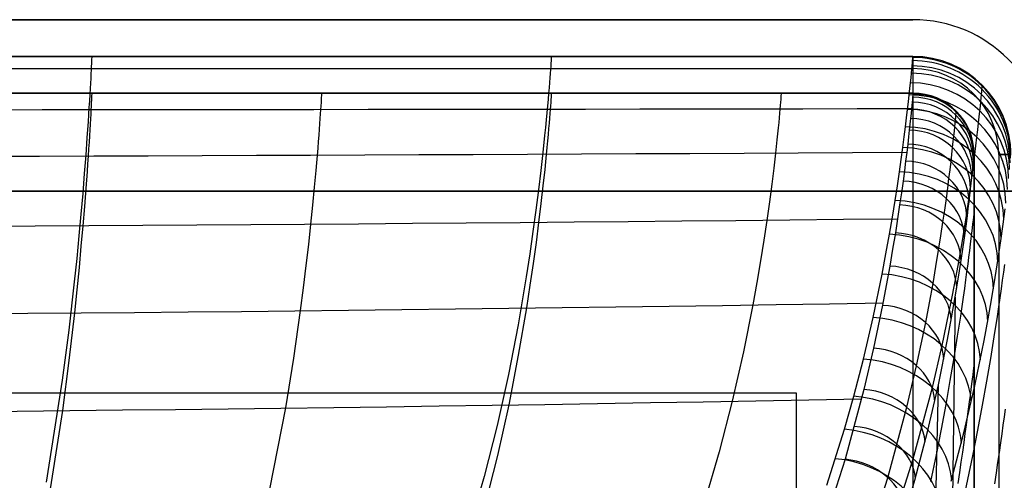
# Model space of a CAD drawing. Extents: x -288 to 235, y -508 to 198.
# Tile 33 of 34: x 69 to 149, y 160 to 198. Entities that reach past the tile are written whole.
import ezdxf

# ---------------------------------------------------------------- set-up
doc = ezdxf.new("R2010")
doc.units = 0
doc.layers.add('STANDARD', color=7, linetype='CONTINUOUS')

msp = doc.modelspace()

# ---------------------------------------------------------------- linework, layer by layer
at = {"layer": 'STANDARD', "color": 7}
for p, q in [((-142, 198, 353), (142, 198, 353)), ((142, 198, 376), (-142, 198, 376)), ((-142, 198, 364.5), (142, 198, 364.5)), ((142, 198, 353), (142, 198, 376)), ((142, 195, 353), (-142, 195, 353)), ((-142, 195, 344), (142, 195, 344)), ((-142, 195, 348.5), (142, 195, 348.5)), ((142, 195, 376), (-142, 195, 376)), ((142, 195, 891), (-142, 195, 891)), ((-142, 195, 550), (142, 195, 550)), ((142, 195, 545), (-142, 195, 545)), ((-142, 195, 720.5), (142, 195, 720.5)), ((-142, 195, 460.5), (142, 195, 460.5)), ((142, 195, 353), (142, 195, 344)), ((142, 195, 550), (142, 195, 891)), ((142, 195, 376), (142, 195, 545)), ((-142, 194, 549), (142, 194, 549)), ((-142, 194, 546), (142, 194, 546)), ((147.657, 192.657, 344), (147.657, 192.657, 353)), ((-142, 192, 353), (142, 192, 353)), ((-142, 192, 344), (142, 192, 344)), ((142, 192, 348.5), (-142, 192, 348.5)), ((142, 192, 549), (-142, 192, 549)), ((-142, 192, 546), (142, 192, 546)), ((142, 192, 547.5), (-142, 192, 547.5)), ((142, 192, 353), (142, 192, 344)), ((142, 192, 546), (142, 192, 549)), ((145.535, 190.535, 344), (145.535, 190.535, 353)), ((147, 187, 353), (147, 103, 353)), ((147, 187, 344), (147, 103, 344)), ((147, 187, 353), (147, 187, 344)), ((147, 103, 348.5), (147, 187, 348.5)), ((147, 187, 546), (147, 187, 549)), ((147, 187, 549), (147, 103, 549)), ((147, 103, 546), (147, 187, 546)), ((147, 187, 547.5), (147, 103, 547.5)), ((149, 187, 549), (149, 103, 549)), ((149, 187, 546), (149, 103, 546))]:
    msp.add_line(p, q, dxfattribs=at)
at = {"layer": 'STANDARD', "color": 253}
for p, q in [((170, 184, 98), (-170, 184, 98)), ((-170, 184), (170, 184)), ((21.5, 184, 49), (170, 184, 49)), ((132.5, 167.5, 114), (-132.5, 167.5, 114)), ((132.5, 167.5, 98), (-132.5, 167.5, 98)), ((132.5, 167.5, 106), (-132.5, 167.5, 106)), ((132.5, -97.5, 114), (132.5, 167.5, 114)), ((132.5, -97.5, 98), (132.5, 167.5, 98)), ((132.5, 167.5, 98), (132.5, 167.5, 114)), ((132.5, -97.5, 106), (132.5, 167.5, 106))]:
    msp.add_line(p, q, dxfattribs=at)
at = {"layer": 'STANDARD', "color": 7, "extrusion": (1, -2.1272e-05, -1.15372e-06)}
msp.add_lwpolyline([(185.461, 329.886), (100.629, 325.285)], dxfattribs=at)
at = {"layer": 'STANDARD', "color": 7, "extrusion": (0.821433, -0.045017, 0.568525)}
msp.add_lwpolyline([(189.061, 182.98), (131.514, 177.973), (102.302, 174.659)], dxfattribs=at)
at = {"layer": 'STANDARD', "color": 7}
for points in [[(75, 195, 344), (74.999, 194.976, 342.163), (74.996, 194.906, 340.342), (74.991, 194.791, 338.535), (74.984, 194.632, 336.743), (74.975, 194.429, 334.965), (74.963, 194.184, 333.202), (74.949, 193.899, 331.451), (74.932, 193.573, 329.714), (74.913, 193.208, 327.991), (74.891, 192.806, 326.279), (74.867, 192.367, 324.58), (74.84, 191.893, 322.894), (74.809, 191.384, 321.219), (74.776, 190.841, 319.555), (74.74, 190.267, 317.903), (74.701, 189.661, 316.261), (74.658, 189.025, 314.63), (74.612, 188.359, 313.009), (74.51, 186.946, 309.796), (74.394, 185.429, 306.62), (74.263, 183.817, 303.478), (74.116, 182.119, 300.369), (73.954, 180.344, 297.288), (73.774, 178.5, 294.235), (73.577, 176.595, 291.206), (73.127, 172.641, 285.211), (72.6, 168.549, 279.283), (71.29, 160.232, 267.548)], [(112.5, 195, 344), (112.499, 194.977, 342.195), (112.495, 194.91, 340.403), (112.488, 194.798, 338.624), (112.478, 194.644, 336.859), (112.465, 194.447, 335.106), (112.449, 194.21, 333.365), (112.43, 193.933, 331.636), (112.407, 193.617, 329.919), (112.381, 193.264, 328.214), (112.35, 192.873, 326.52), (112.316, 192.447, 324.837), (112.278, 191.986, 323.164), (112.235, 191.491, 321.502), (112.189, 190.963, 319.85), (112.137, 190.403, 318.208), (112.081, 189.813, 316.576), (112.021, 189.193, 314.953), (111.955, 188.544, 313.338), (111.809, 187.164, 310.136), (111.641, 185.681, 306.966), (111.452, 184.103, 303.827), (111.238, 182.437, 300.715), (111, 180.694, 297.63), (110.737, 178.879, 294.569), (110.446, 177.001, 291.529), (109.781, 173.09, 285.505), (108.995, 169.025, 279.54), (108.079, 164.87, 273.617), (107.026, 160.689, 267.717), (105.825, 156.547, 261.824)], [(134.975, 159.993, 266.224), (136.428, 164.557, 272.666), (137.189, 167.253, 276.506), (137.968, 170.284, 280.898), (138.755, 173.681, 285.967), (139.49, 177.224, 291.509), (139.802, 178.866, 294.2), (140.092, 180.472, 296.928), (140.331, 181.873, 299.403), (140.553, 183.234, 301.911), (140.737, 184.424, 304.2), (140.908, 185.574, 306.52), (141.052, 186.588, 308.67), (141.185, 187.562, 310.846), (141.298, 188.426, 312.886), (141.402, 189.25, 314.949), (141.491, 189.982, 316.901), (141.572, 190.675, 318.873), (141.641, 191.291, 320.758), (141.704, 191.866, 322.661), (141.758, 192.377, 324.496), (141.805, 192.848, 326.347), (141.846, 193.26, 328.14), (141.881, 193.632, 329.945), (141.911, 193.951, 331.702), (141.936, 194.23, 333.469), (141.956, 194.464, 335.22), (141.973, 194.657, 336.979), (141.985, 194.807, 338.732), (141.993, 194.914, 340.49), (141.998, 194.979, 342.244), (142, 195, 344)], [(140.551, 157.496, 266.637), (142.031, 162.146, 273.198), (143.595, 167.957, 281.538), (144.392, 171.389, 286.649), (145.134, 174.959, 292.217), (145.45, 176.61, 294.913), (145.741, 178.221, 297.642), (145.982, 179.625, 300.112), (146.205, 180.988, 302.612), (146.391, 182.176, 304.891), (146.562, 183.324, 307.196), (146.707, 184.335, 309.329), (146.84, 185.305, 311.485), (146.954, 186.164, 313.504), (147.058, 186.982, 315.543), (147.147, 187.708, 317.469), (147.228, 188.394, 319.413), (147.298, 189.003, 321.268), (147.361, 189.572, 323.139), (147.414, 190.077, 324.942), (147.462, 190.541, 326.758), (147.503, 190.947, 328.515), (147.538, 191.313, 330.283), (147.568, 191.627, 332.002), (147.593, 191.901, 333.729), (147.613, 192.131, 335.44), (147.63, 192.321, 337.157), (147.642, 192.468, 338.867), (147.65, 192.573, 340.58), (147.655, 192.636, 342.29), (147.657, 192.657, 344)], [(75, 192, 344), (74.999, 191.977, 342.24), (74.996, 191.91, 340.495), (74.991, 191.8, 338.764), (74.984, 191.647, 337.046), (74.975, 191.453, 335.342), (74.963, 191.218, 333.65), (74.949, 190.944, 331.97), (74.932, 190.631, 330.301), (74.913, 190.281, 328.644), (74.892, 189.894, 326.998), (74.867, 189.471, 325.362), (74.84, 189.014, 323.736), (74.81, 188.522, 322.12), (74.777, 187.999, 320.513), (74.741, 187.443, 318.915), (74.702, 186.856, 317.326), (74.66, 186.239, 315.744), (74.615, 185.594, 314.171), (74.513, 184.219, 311.048), (74.398, 182.741, 307.952), (74.268, 181.166, 304.883), (74.123, 179.503, 301.837), (73.961, 177.76, 298.814), (73.783, 175.946, 295.81), (73.587, 174.068, 292.823), (73.141, 170.156, 286.892), (72.616, 166.092, 281.004), (71.308, 157.781, 269.278)], [(93.75, 192, 344), (93.749, 191.978, 342.254), (93.745, 191.912, 340.522), (93.739, 191.803, 338.804), (93.731, 191.652, 337.098), (93.72, 191.461, 335.404), (93.706, 191.229, 333.722), (93.689, 190.959, 332.052), (93.669, 190.65, 330.392), (93.646, 190.304, 328.743), (93.62, 189.922, 327.104), (93.59, 189.505, 325.475), (93.558, 189.054, 323.855), (93.521, 188.569, 322.245), (93.481, 188.051, 320.643), (93.437, 187.502, 319.049), (93.39, 186.922, 317.464), (93.338, 186.312, 315.886), (93.283, 185.674, 314.316), (93.159, 184.314, 311.196), (93.017, 182.85, 308.104), (92.858, 181.29, 305.035), (92.678, 179.642, 301.989), (92.479, 177.913, 298.963), (92.258, 176.112, 295.955), (92.015, 174.247, 292.964), (91.46, 170.355, 287.021), (90.806, 166.304, 281.118), (89.169, 157.989, 269.357)], [(112.5, 192, 344), (112.499, 191.978, 342.27), (112.495, 191.913, 340.554), (112.488, 191.807, 338.849), (112.478, 191.659, 337.156), (112.466, 191.47, 335.475), (112.45, 191.243, 333.805), (112.431, 190.977, 332.145), (112.408, 190.673, 330.496), (112.382, 190.333, 328.856), (112.351, 189.957, 327.225), (112.318, 189.547, 325.604), (112.28, 189.102, 323.991), (112.238, 188.624, 322.387), (112.191, 188.114, 320.791), (112.14, 187.573, 319.202), (112.085, 187.001, 317.621), (112.025, 186.4, 316.048), (111.96, 185.77, 314.481), (111.815, 184.428, 311.366), (111.649, 182.982, 308.276), (111.461, 181.44, 305.209), (111.25, 179.809, 302.162), (111.014, 178.097, 299.133), (110.752, 176.312, 296.122), (110.464, 174.461, 293.125), (109.802, 170.594, 287.168), (109.019, 166.559, 281.248), (108.106, 162.419, 275.346), (107.053, 158.238, 269.447)], [(131.25, 192, 344), (131.249, 191.979, 342.288), (131.244, 191.915, 340.587), (131.237, 191.811, 338.898), (131.227, 191.666, 337.22), (131.213, 191.481, 335.552), (131.195, 191.258, 333.894), (131.174, 190.998, 332.246), (131.149, 190.7, 330.607), (131.12, 190.366, 328.977), (131.087, 189.997, 327.356), (131.05, 189.594, 325.743), (131.007, 189.158, 324.138), (130.96, 188.688, 322.54), (130.909, 188.187, 320.95), (130.852, 187.655, 319.368), (130.79, 187.093, 317.791), (130.649, 185.881, 314.658), (130.485, 184.56, 311.549), (130.296, 183.135, 308.462), (130.082, 181.613, 305.396), (129.84, 180.003, 302.348), (129.569, 178.311, 299.317), (129.268, 176.544, 296.302), (128.936, 174.71, 293.299), (128.17, 170.872, 287.328), (127.261, 166.854, 281.388), (126.196, 162.719, 275.466), (124.964, 158.527, 269.545)], [(142, 192, 344), (141.998, 191.979, 342.317), (141.993, 191.918, 340.636), (141.985, 191.815, 338.951), (141.973, 191.671, 337.27), (141.957, 191.486, 335.583), (141.937, 191.261, 333.901), (141.912, 190.993, 332.204), (141.883, 190.686, 330.515), (141.848, 190.329, 328.779), (141.808, 189.932, 327.052), (141.76, 189.478, 325.268), (141.707, 188.985, 323.497), (141.645, 188.429, 321.658), (141.577, 187.833, 319.835), (141.497, 187.163, 317.924), (141.409, 186.452, 316.031), (141.306, 185.652, 314.027), (141.194, 184.811, 312.043), (141.063, 183.862, 309.923), (140.92, 182.872, 307.825), (140.751, 181.749, 305.558), (140.568, 180.584, 303.316), (140.349, 179.249, 300.857), (140.111, 177.873, 298.426), (139.824, 176.293, 295.742), (139.514, 174.674, 293.089), (138.783, 171.171, 287.611), (137.999, 167.804, 282.585), (136.463, 162.102, 274.391), (135.01, 157.542, 267.953)], [(138.495, 155.981, 268.211), (139.965, 160.595, 274.723), (141.516, 166.349, 282.985), (142.306, 169.739, 288.037), (143.042, 173.258, 293.531), (143.354, 174.882, 296.187), (143.642, 176.466, 298.872), (143.881, 177.844, 301.3), (144.101, 179.18, 303.755), (144.285, 180.344, 305.989), (144.454, 181.466, 308.247), (144.597, 182.454, 310.335), (144.729, 183.4, 312.443), (144.841, 184.238, 314.414), (144.944, 185.035, 316.402), (145.032, 185.741, 318.279), (145.112, 186.408, 320.172), (145.181, 186.999, 321.977), (145.243, 187.551, 323.796), (145.296, 188.04, 325.547), (145.343, 188.49, 327.309), (145.383, 188.883, 329.014), (145.418, 189.237, 330.727), (145.448, 189.541, 332.392), (145.472, 189.806, 334.064), (145.492, 190.028, 335.72), (145.508, 190.211, 337.381), (145.521, 190.353, 339.035), (145.529, 190.454, 340.693), (145.534, 190.515, 342.346), (145.536, 190.536, 344)], [(140.987, 156.415, 274.258), (142.17, 160.396, 280.053), (143.199, 164.337, 285.897), (144.084, 168.185, 291.813), (144.835, 171.88, 297.822), (145.163, 173.649, 300.867), (145.46, 175.354, 303.942), (145.728, 176.986, 307.051), (145.967, 178.534, 310.194), (146.178, 179.988, 313.375), (146.363, 181.337, 316.595), (146.445, 181.969, 318.22), (146.522, 182.57, 319.855), (146.592, 183.14, 321.501), (146.655, 183.677, 323.158), (146.713, 184.179, 324.826), (146.765, 184.644, 326.506), (146.812, 185.073, 328.198), (146.853, 185.462, 329.901), (146.889, 185.811, 331.617), (146.919, 186.118, 333.346), (146.944, 186.381, 335.088), (146.965, 186.6, 336.843), (146.98, 186.773, 338.611), (146.991, 186.898, 340.393), (146.998, 186.974, 342.189), (147, 187, 344)], [(147, 182.5, 344), (146.998, 182.475, 342.157), (146.99, 182.4, 340.331), (146.977, 182.276, 338.52), (146.96, 182.105, 336.725), (146.936, 181.888, 334.946), (146.908, 181.625, 333.181), (146.873, 181.318, 331.431), (146.834, 180.968, 329.695), (146.788, 180.576, 327.972), (146.736, 180.143, 326.264), (146.679, 179.67, 324.568), (146.615, 179.158, 322.886), (146.545, 178.609, 321.216), (146.469, 178.023, 319.558), (146.386, 177.401, 317.912), (146.297, 176.745, 316.277), (146.201, 176.055, 314.654), (146.098, 175.334, 313.042), (145.988, 174.581, 311.44), (145.872, 173.798, 309.849), (145.617, 172.147, 306.695), (145.333, 170.388, 303.579), (145.019, 168.531, 300.497), (144.674, 166.584, 297.448), (144.297, 164.557, 294.428), (143.887, 162.457, 291.435), (143.444, 160.294, 288.466)], [(145.129, 160.306, 279.562), (146.169, 164.251, 285.482), (147.063, 168.105, 291.465), (147.82, 171.809, 297.534), (148.151, 173.584, 300.607), (148.45, 175.295, 303.709), (148.72, 176.933, 306.842), (148.961, 178.487, 310.01), (149.174, 179.948, 313.213), (149.359, 181.303, 316.454), (149.442, 181.938, 318.09), (149.519, 182.543, 319.735)], [(149.466, 177.998, 319.422), (149.382, 177.374, 317.765), (149.292, 176.715, 316.119), (149.196, 176.022, 314.485), (149.092, 175.298, 312.861), (148.982, 174.542, 311.247), (148.864, 173.756, 309.643), (148.608, 172.099, 306.464), (148.322, 170.334, 303.322), (148.005, 168.472, 300.213), (147.657, 166.52, 297.135), (147.277, 164.488, 294.085), (146.863, 162.385, 291.061), (145.933, 158, 285.079)], [(145.456, 175.329, 303.895), (144.824, 128.159, 300.531), (145.064, 100.042, 298.156), (145.357, 85.654, 296.719)], [(147, 170, 344), (146.997, 169.971, 342.068), (146.987, 169.886, 340.158), (146.971, 169.745, 338.268), (146.948, 169.55, 336.399), (146.918, 169.303, 334.55), (146.882, 169.003, 332.72), (146.839, 168.654, 330.909), (146.79, 168.256, 329.117), (146.733, 167.81, 327.343), (146.67, 167.317, 325.586), (146.6, 166.78, 323.847), (146.523, 166.199, 322.125), (146.439, 165.575, 320.42), (146.349, 164.91, 318.73), (146.251, 164.205, 317.056), (146.146, 163.461, 315.396), (146.034, 162.68, 313.752), (145.915, 161.863, 312.122), (145.789, 161.011, 310.505), (145.656, 160.126, 308.902)], [(144.075, 168.143, 291.748), (143.244, 132.313, 289.619), (143.262, 102.293, 287.63), (143.854, 74.869, 285.491)], [(149.52, 166.19, 321.988), (149.436, 165.565, 320.269), (149.344, 164.898, 318.567), (149.246, 164.192, 316.879), (149.14, 163.447, 315.207), (149.027, 162.664, 313.549), (148.908, 161.845, 311.905), (148.781, 160.992, 310.275), (148.646, 160.105, 308.658)]]:
    msp.add_polyline3d(points, dxfattribs=at)
for centre, radius, start, end in [((142, 187, 353), 11, 0, 90), ((142, 187, 376), 11, 0, 90), ((142, 187, 364.5), 11, 0, 90), ((141.999, 186.999, 353), 8.001, 0.004, 89.996), ((141.999, 186.999, 344), 8.001, 0.004, 89.996), ((141.999, 186.999, 348.5), 8.001, 0.004, 89.996), ((142, 187, 344), 8, 360, 90), ((142, 187, 891), 8, 0, 90), ((142, 187, 550), 8, 0, 90), ((142, 187, 376), 8, 0, 90), ((142, 187, 545), 8, 0, 90), ((142, 187, 720.5), 8, 0, 90), ((142, 187, 460.5), 8, 0, 90), ((142, 187, 549), 7, 0, 90), ((142, 187, 546), 7, 0, 90), ((142, 187, 353), 5, 0.004, 89.996), ((142, 187, 344), 5, 0, 90), ((142, 187, 348.5), 5, 0.004, 89.996), ((142, 187, 549), 5, 0, 90), ((142, 187, 546), 5, 0, 90), ((142, 187, 547.5), 5, 0, 90)]:
    msp.add_arc(centre, radius, start, end, dxfattribs=at)
at = {"layer": 'STANDARD', "color": 7, "extrusion": (0.008787, 0.097049, 0.995241)}
for radius, start in [(8, 185.15338), (5, 185.15417)]:
    msp.add_arc((-124.561, -164.877, 355.514), radius, start, 275.15402, dxfattribs=at)
at = {"layer": 'STANDARD', "color": 7, "extrusion": (0.004187, 0.048798, 0.9988)}
for radius, start in [(8, 184.89873), (5, 184.89934)]:
    msp.add_arc((-125.492, -181.446, 350.187), radius, start, 274.89983, dxfattribs=at)
at = {"layer": 'STANDARD', "color": 7, "extrusion": (1, 4.37257e-16, 4.37257e-16)}
msp.add_arc((130, 891, 142), 65, 360, 90, dxfattribs=at)
at = {"layer": 'STANDARD', "color": 7, "extrusion": (1, 0, 0)}
for centre, start, end in [((194, 550, 142), 270, 0), ((194, 545, 142), 0, 90)]:
    msp.add_arc(centre, 1, start, end, dxfattribs=at)
at = {"layer": 'STANDARD', "color": 7, "extrusion": (0.019239, 0.190167, 0.981563)}
for radius, start in [(8, 185.71342), (5, 185.71449)]:
    msp.add_arc((-122.465, -132.089, 363.413), radius, start, 275.69633, dxfattribs=at)
at = {"layer": 'STANDARD', "color": 7, "extrusion": (0.013797, 0.144261, 0.989443)}
for radius, start in [(8, 185.42483), (5, 185.42408)]:
    msp.add_arc((-123.555, -148.387, 359.926), radius, start, 275.41889, dxfattribs=at)
at = {"layer": 'STANDARD', "color": 7, "extrusion": (0.025213, 0.235068, 0.971652)}
for radius, start in [(8, 186.02966), (5, 186.03558)]:
    msp.add_arc((-121.265, -115.897, 366.003), radius, start, 275.99253, dxfattribs=at)
at = {"layer": 'STANDARD', "color": 7, "extrusion": (0.031765, 0.278642, 0.95987)}
for radius, start in [(8, 186.3917), (5, 186.39408)]:
    msp.add_arc((-119.939, -99.947, 367.675), radius, start, 276.31104, dxfattribs=at)
at = {"layer": 'STANDARD', "color": 7, "extrusion": (-5.0016e-10, 0.97639, -0.216013)}
msp.add_arc((0, 18364.903, 114.784), 18001.399, 269.5483924, 270.4516062, dxfattribs=at)
at = {"layer": 'STANDARD', "color": 7, "extrusion": (0.038941, 0.320521, 0.946441)}
for radius, start in [(8, 186.7976), (5, 186.79811)]:
    msp.add_arc((-118.469, -84.402, 368.422), radius, start, 276.65612, dxfattribs=at)
at = {"layer": 'STANDARD', "color": 7, "extrusion": (0.04684, 0.360552, 0.931562)}
for radius, start in [(8, 187.26094), (5, 187.26071)]:
    msp.add_arc((-116.822, -69.35, 368.252), radius, start, 277.03536, dxfattribs=at)
at = {"layer": 'STANDARD', "color": 7, "extrusion": (0.055606, 0.39858, 0.915446)}
for radius, start in [(8, 187.80432), (5, 187.80219)]:
    msp.add_arc((-114.953, -54.886, 367.172), radius, start, 277.45944, dxfattribs=at)
at = {"layer": 'STANDARD', "color": 7, "extrusion": (-2.70751e-11, 0.89502, -0.446026)}
msp.add_arc((0, 11143.422, 25.716), 10776.358, 269.247676, 270.752324, dxfattribs=at)
at = {"layer": 'STANDARD', "color": 7, "extrusion": (0, 1, 0)}
for centre, start, end in [((-149, 550, 187), 180, 270), ((-149, 545, 187), 90, 180)]:
    msp.add_arc(centre, 1, start, end, dxfattribs=at)
at = {"layer": 'STANDARD', "color": 7, "extrusion": (0.065417, 0.434336, 0.898372)}
for radius, start in [(8, 188.45171), (5, 188.45101)]:
    msp.add_arc((-112.803, -41.151, 365.188), radius, start, 277.94248, dxfattribs=at)
at = {"layer": 'STANDARD', "color": 7, "extrusion": (0.076538, 0.467526, 0.88066)}
for radius, start in [(8, 189.24078), (5, 189.24162)]:
    msp.add_arc((-110.286, -28.303, 362.305), radius, start, 278.5055, dxfattribs=at)
at = {"layer": 'STANDARD', "color": 7, "extrusion": (-5.16257e-11, 0.760513, -0.649322)}
msp.add_arc((0, 8574.193, -60.17), 8225.058, 269.0195071, 270.9804928, dxfattribs=at)
at = {"layer": 'STANDARD', "color": 7, "extrusion": (0.089394, 0.497812, 0.862665)}
for radius, start in [(8, 190.23053), (5, 190.22769)]:
    msp.add_arc((-107.265, -16.52, 358.514), radius, start, 279.18191, dxfattribs=at)
at = {"layer": 'STANDARD', "color": 7, "extrusion": (0.104467, 0.524366, 0.84506)}
for radius, start in [(8, 191.49446), (5, 191.49247)]:
    msp.add_arc((-103.566, -6.17, 353.845), radius, start, 280.01509, dxfattribs=at)
at = {"layer": 'STANDARD', "color": 7, "extrusion": (4.16099e-10, -0.603702, 0.79721)}
msp.add_arc((0, 7225.436, 128.336), 6910.311, 268.8428487, 271.1571518, dxfattribs=at)
at = {"layer": 'STANDARD', "color": 7, "extrusion": (0.121218, 0.544915, 0.829683)}
for radius, start in [(8, 193.03359), (5, 193.0321)]:
    msp.add_arc((-99.257, 1.83, 348.723), radius, start, 280.99617, dxfattribs=at)
at = {"layer": 'STANDARD', "color": 7, "extrusion": (0.137886, 0.558086, 0.818247)}
for radius, start in [(8, 194.69497), (5, 194.69694)]:
    msp.add_arc((-94.764, 6.958, 343.901), radius, start, 282.03248, dxfattribs=at)
at = {"layer": 'STANDARD', "color": 7, "extrusion": (0.153494, 0.565284, 0.810489)}
for radius, start in [(8, 196.35902), (5, 196.36763)]:
    msp.add_arc((-90.374, 9.801, 339.708), radius, start, 283.05873, dxfattribs=at)
at = {"layer": 'STANDARD', "color": 7, "extrusion": (1.50741e-09, -0.457398, 0.889262)}
msp.add_arc((0, 6604.824, 173.898), 6329.035, 268.7523275, 271.2476749, dxfattribs=at)
at = {"layer": 'STANDARD', "color": 7, "extrusion": (0.168109, 0.56843, 0.805374)}
for radius, start in [(8, 198.00094), (5, 198.01611)]:
    msp.add_arc((-86.103, 11.138, 336.071), radius, start, 284.06954, dxfattribs=at)
at = {"layer": 'STANDARD', "color": 7, "extrusion": (0.181852, 0.568781, 0.802133)}
msp.add_arc((-81.944, 11.482, 332.889), 8, 199.61222, 285.06534, dxfattribs=at)

doc.saveas('drawing.dxf')
